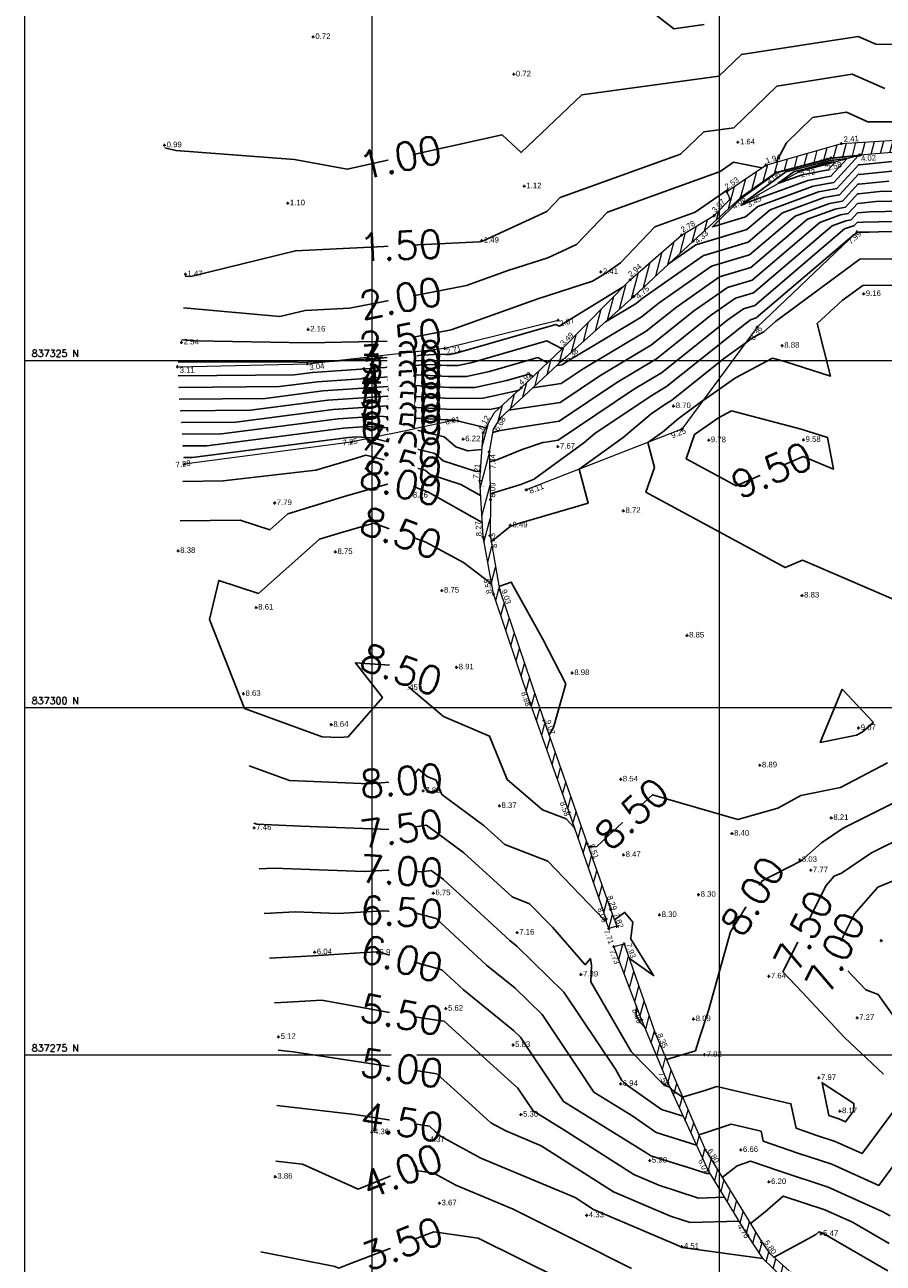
# Model space of a CAD drawing. Header units: metres. Extents: x 560229 to 560896, y 835884 to 837467.
# Tile 5 of 7: x 560700 to 560762, y 837260 to 837349. Entities that reach past the tile are written whole.
import ezdxf
from ezdxf.lldxf.tags import DXFTag

# ---------------------------------------------------------------- set-up
doc = ezdxf.new("R2010")
doc.units = ezdxf.units.M
doc.header["$PDMODE"] = 2
doc.header["$PDSIZE"] = 0.1
doc.layers.add('Bank Bottom', color=7, linetype='Continuous', lineweight=9, true_color=0xffa500)
doc.layers.add('Bank Top', color=7, linetype='Continuous', lineweight=9, true_color=0xc7c074)
for name, color, linetype, lineweight in [('Contour_Line', 8, 'Continuous', 9), ('Contour_Text', 8, 'Continuous', 9), ('Elev Surface', 5, 'Continuous', 9), ('Grid', 8, 'Continuous', 9), ('Topo_Point', 7, 'Continuous', 9), ('Wall', 7, 'Continuous', 9), ('Wall_Hatch', 6, 'Continuous', 9)]:
    doc.layers.add(name, color=color, linetype=linetype, lineweight=lineweight)
doc.styles.add('0.3mm', font='micross.ttf', dxfattribs={"height": 0.5})
doc.styles.get("Standard").update_dxf_attribs({"font": 'simplex.shx'})
tags = doc.linetypes.add('Dashed 3-1', pattern=[2, 1.5, -0.5]).pattern_tags.tags
tags[6:7] = [DXFTag(74, 4), DXFTag(75, 0), DXFTag(340, '0'), DXFTag(46, 1.0), DXFTag(50, 0.0), DXFTag(44, 0.0), DXFTag(45, 0.0)]
tags[4:5] = [DXFTag(74, 4), DXFTag(75, 0), DXFTag(340, '0'), DXFTag(46, 1.0), DXFTag(50, 0.0), DXFTag(44, 0.0), DXFTag(45, 0.0)]

msp = doc.modelspace()

# ---------------------------------------------------------------- hatches: boundary and pattern name
at = {"layer": 'Wall_Hatch'}
h = msp.add_hatch(dxfattribs=at)
h.set_pattern_fill('ANSI31', color=256, scale=0.2, angle=30)
h.paths.add_polyline_path([(560742.609, 837284.26), (560742.03, 837284.112), (560741.791, 837284.749), (560741.838, 837284.806), (560739.168, 837292.476), (560736.383, 837300.345), (560733.734, 837308.184), (560732.981, 837312.29), (560732.742, 837316.362), (560732.992, 837319.787), (560733.773, 837321.233), (560735.724, 837323.016), (560738.687, 837325.841), (560743.561, 837330.794), (560747.26, 837334.015), (560749.618, 837335.419), (560750.769, 837336.608), (560750.533, 837337.148), (560753.336, 837339.062), (560758.789, 837340.618), (560763.46, 837340.896), (560769.969, 837340.225), (560773.393, 837339.252), (560776.987, 837337.552), (560781.778, 837333.927), (560786.978, 837328.228), (560789.581, 837324.35), (560792.188, 837319.415), (560794.623, 837313.165), (560796.157, 837307.138), (560796.115, 837303.132), (560795.334, 837292.841), (560794.258, 837279.322), (560792.702, 837271.547), (560790.91, 837267.435), (560787.294, 837263.484), (560786.727, 837263.44), (560780.851, 837260.89), (560775.009, 837258.526), (560767.96, 837257.378), (560761.388, 837257.068), (560758.574, 837257.406), (560754.534, 837258.975), (560753.129, 837260.311), (560752.031, 837262.008), (560749.178, 837266.712), (560746.275, 837273.011), (560744.395, 837277.559), (560742.389, 837282.799), (560743.139, 837283.004), (560745.37, 837276.56), (560748.967, 837268.183), (560753.033, 837261.533), (560753.625, 837260.7), (560755.007, 837259.469), (560757.473, 837258.42), (560759.139, 837257.738), (560763.907, 837257.66), (560769.858, 837258.207), (560774.889, 837259.098), (560782.035, 837261.806), (560788.446, 837265.65), (560790.145, 837267.69), (560791.959, 837271.732), (560793.302, 837278.131), (560794.032, 837284.913), (560794.087, 837289.891), (560794.508, 837295.265), (560795.299, 837300.268), (560795.388, 837307), (560793.702, 837314.369), (560790.621, 837321.29), (560788.845, 837324.444), (560784.02, 837330.664), (560780.741, 837333.815), (560776.729, 837336.894), (560774.686, 837337.91), (560770.424, 837339.347), (560766.918, 837339.745), (560763.533, 837340.052), (560760.131, 837339.784), (560757.998, 837339.55), (560754.081, 837338.532), (560751.54, 837336.72), (560748.095, 837333.579), (560743.822, 837329.602), (560738.696, 837325.008), (560734.18, 837320.826), (560733.717, 837320.037), (560733.422, 837318.406), (560733.513, 837314.987), (560733.483, 837312.382), (560734.156, 837308.501), (560737.352, 837299.11), (560740.471, 837290.218), (560742.158, 837285.5)])

# ---------------------------------------------------------------- linework, layer by layer
at = {"layer": 'Bank Bottom', "linetype": 'Dashed 3-1', "ltscale": 4}
msp.add_lwpolyline([(560751.771, 837336.333), (560755.731, 837338.604), (560757.639, 837339.089), (560760.046, 837339.767)], dxfattribs=at)
at = {"layer": 'Contour_Line', "linetype": 'Continuous', "lineweight": -3}
for points in [[(560748.89, 837349.176), (560746.71, 837348.877), (560740.207, 837353.946)], [(560767.307, 837347.682), (560761.241, 837347.77), (560759.976, 837348.326), (560751.57, 837347.021), (560749.955, 837345.461), (560740.098, 837344.107), (560735.722, 837339.957), (560734.352, 837341.245), (560723.208, 837338.756), (560719.411, 837339.464), (560710.864, 837340.112), (560710.089, 837340.299)], [(560761.893, 837344.566), (560759.555, 837345.593), (560754.13, 837344.75), (560751.02, 837341.745), (560748.864, 837341.449), (560747.181, 837339.853), (560738.54, 837336.733), (560737.574, 837335.725), (560732.98, 837333.606), (560732.927, 837333.588), (560732.927, 837333.588), (560732.865, 837333.566), (560732.865, 837333.566), (560732.701, 837333.534), (560719.483, 837332.886), (560711.945, 837331.033), (560711.553, 837331.068)], [(560762.766, 837342.165), (560760.736, 837342.161), (560760.732, 837342.158), (560759.134, 837342.859), (560756.69, 837342.48), (560754.811, 837340.664), (560754.066, 837339.271)], [(560753.038, 837338.859), (560751.001, 837339.271), (560750.037, 837338.592), (560741.946, 837335.671), (560739.708, 837333.336), (560737.639, 837332.382), (560734.921, 837331.511), (560734.92, 837331.513), (560731.779, 837330.384), (560731.78, 837330.386), (560723.379, 837328.759), (560720.175, 837328.602), (560718.347, 837328.153), (560711.425, 837328.775)], [(560763.109, 837339.378), (560760.099, 837339.08), (560760.026, 837339.099), (560758.435, 837337.364), (560757.134, 837337.127), (560753.649, 837335.848), (560751.973, 837334.419), (560748.285, 837333.325), (560748.285, 837333.325), (560746.396, 837331.998)], [(560762.646, 837338.641), (560760.068, 837338.386), (560760.005, 837338.402), (560758.642, 837336.916), (560757.527, 837336.713), (560754.541, 837335.617), (560752.069, 837333.509), (560748.859, 837332.557), (560748.858, 837332.558), (560744.436, 837329.45), (560744.004, 837329.104), (560744.004, 837329.103), (560741.788, 837327.779), (560741.773, 837327.765), (560741.772, 837327.765)], [(560750.688, 837337.254), (560750.562, 837337.28), (560748.257, 837335.658), (560745.352, 837334.61), (560742.87, 837332.019), (560742.88, 837332.024), (560741.814, 837331.279), (560740.859, 837330.697), (560736.915, 837329.434), (560736.912, 837329.437), (560730.693, 837327.201), (560730.695, 837327.206), (560726.481, 837326.39), (560720.379, 837326.272), (560720.379, 837326.27), (560712.245, 837326.396), (560711.296, 837326.481)], [(560766.239, 837337.258), (560761.721, 837337.168), (560761.721, 837337.169), (560760.005, 837336.999), (560759.963, 837337.009), (560759.056, 837336.021), (560758.314, 837335.885), (560756.327, 837335.156), (560752.262, 837331.69), (560750.006, 837331.021), (560750.004, 837331.024), (560746.897, 837328.839), (560744.732, 837327.107), (560744.732, 837327.106), (560740.19, 837324.393), (560738.606, 837323.326), (560736.549, 837323.019), (560736.54, 837323.012)], [(560762.184, 837337.905), (560760.036, 837337.693), (560759.984, 837337.706), (560758.849, 837336.469), (560757.921, 837336.299), (560755.434, 837335.387), (560752.166, 837332.6), (560749.433, 837331.789), (560749.431, 837331.791), (560745.667, 837329.145), (560744.368, 837328.105), (560744.368, 837328.104), (560738.985, 837324.889), (560738.679, 837324.683), (560738.28, 837324.623), (560738.266, 837324.61)], [(560766.93, 837336.545), (560761.258, 837336.432), (560761.258, 837336.432), (560759.973, 837336.305), (560759.942, 837336.313), (560759.262, 837335.573), (560758.707, 837335.471), (560757.219, 837334.925), (560752.358, 837330.78), (560750.58, 837330.253), (560750.577, 837330.257), (560748.127, 837328.534), (560745.096, 837326.108), (560745.096, 837326.108), (560741.395, 837323.897), (560738.534, 837321.97), (560734.817, 837321.416), (560734.815, 837321.414)], [(560767.621, 837335.831), (560760.795, 837335.695), (560760.795, 837335.696), (560759.941, 837335.611), (560759.921, 837335.617), (560759.469, 837335.125), (560759.1, 837335.057), (560758.112, 837334.695), (560752.454, 837329.871), (560751.154, 837329.485), (560751.151, 837329.489), (560749.357, 837328.229), (560745.46, 837325.11), (560745.46, 837325.109), (560742.601, 837323.401), (560738.461, 837320.614), (560735.521, 837320.176), (560734.086, 837319.939), (560733.675, 837319.803)], [(560768.311, 837335.118), (560760.332, 837334.959), (560760.333, 837334.96), (560759.91, 837334.918), (560759.9, 837334.92), (560759.676, 837334.677), (560759.494, 837334.644), (560759.004, 837334.464), (560752.55, 837328.961), (560751.728, 837328.717), (560751.724, 837328.722), (560750.588, 837327.924), (560745.824, 837324.111), (560745.824, 837324.111), (560743.806, 837322.905), (560738.389, 837319.258), (560737.643, 837319.147), (560737.278, 837319.087), (560735.793, 837318.594), (560733.969, 837317.848), (560733.441, 837317.688)], [(560769.002, 837334.404), (560761.443, 837334.254), (560761.456, 837334.254), (560760.071, 837334.2), (560759.883, 837334.198), (560759.681, 837334.049), (560759.679, 837334.047), (560759.685, 837334.053), (560752.646, 837328.051), (560752.302, 837327.949), (560752.297, 837327.955), (560751.818, 837327.618), (560746.188, 837323.113), (560746.188, 837323.113), (560745.011, 837322.409), (560741.034, 837319.732), (560740.23, 837319.056), (560736.677, 837316.477), (560736.662, 837316.458), (560735.712, 837316.069), (560733.502, 837315.399)], [(560769.334, 837332.376), (560760.095, 837332.295), (560754.019, 837327.802), (560753.187, 837327.045), (560752.381, 837326.618), (560751.885, 837326.27), (560751.882, 837326.267), (560750.286, 837325.103), (560746.552, 837322.114), (560746.552, 837322.114), (560746.216, 837321.913), (560745.08, 837321.148), (560743.057, 837319.449), (560739.906, 837317.162), (560740.546, 837314.722), (560735.302, 837313.174), (560734.933, 837313.042), (560733.562, 837311.929), (560733.557, 837311.955)], [(560743.057, 837330.283), (560738.453, 837327.469), (560738.453, 837327.466), (560738.453, 837327.468), (560738.223, 837327.589), (560730.961, 837325.494), (560730.961, 837325.494), (560730.588, 837325.413), (560730.294, 837325.412), (560730.293, 837325.413), (560729.808, 837325.439), (560721.551, 837324.884), (560720.355, 837324.861), (560720.354, 837324.857), (560719.649, 837324.868), (560711.057, 837324.886), (560711.056, 837324.884), (560711.054, 837324.886)], [(560762.547, 837330.412), (560760.307, 837330.392), (560758.834, 837329.303), (560757.025, 837327.655), (560757.977, 837323.871), (560754.775, 837324.897), (560753.808, 837325.152), (560753.808, 837325.152), (560751.148, 837323.743), (560748.818, 837322.114), (560748.808, 837322.101), (560747.019, 837320.795), (560745.884, 837319.841), (560744.84, 837319.084), (560745.311, 837317.286), (560744.704, 837315.52), (560754.736, 837310.082), (560755.961, 837310.621), (560759.211, 837309.228), (560765.279, 837306.614)], [(560743.786, 837329.767), (560743.786, 837329.767), (560743.786, 837329.767), (560743.786, 837329.767), (560743.785, 837329.766)], [(560738.666, 837325.821), (560737.572, 837326.398), (560732.202, 837324.849), (560732.201, 837324.849), (560731.187, 837324.626), (560730.387, 837324.624), (560730.387, 837324.625), (560729.066, 837324.696), (560720.696, 837324.133), (560720.696, 837324.132), (560719.387, 837323.963), (560711.046, 837323.891), (560711.045, 837323.891), (560711.045, 837323.89), (560711.044, 837323.891)], [(560737.63, 837324.833), (560737.63, 837324.833), (560736.921, 837325.207), (560733.443, 837324.203), (560733.442, 837324.204), (560731.786, 837323.84), (560730.481, 837323.837), (560730.481, 837323.837), (560728.323, 837323.953), (560721.069, 837323.465), (560721.069, 837323.464), (560718.34, 837323.112), (560711.102, 837323.049), (560711.102, 837323.05), (560711.102, 837323.049), (560711.101, 837323.049)], [(560736.596, 837323.847), (560736.594, 837323.845), (560736.27, 837324.016), (560734.684, 837323.558), (560734.682, 837323.558), (560732.385, 837323.054), (560730.575, 837323.049), (560730.574, 837323.05), (560727.581, 837323.21), (560721.442, 837322.797), (560721.442, 837322.796), (560717.293, 837322.261), (560711.159, 837322.208), (560711.159, 837322.208), (560711.158, 837322.207), (560711.158, 837322.208)], [(560735.654, 837322.916), (560735.511, 837322.822), (560735.512, 837322.823), (560732.985, 837322.268), (560730.668, 837322.261), (560730.668, 837322.262), (560726.838, 837322.467), (560721.815, 837322.129), (560721.815, 837322.128), (560716.246, 837321.41), (560711.215, 837321.366), (560711.215, 837321.367), (560711.215, 837321.366), (560711.215, 837321.366)], [(560734.19, 837321.614), (560734.189, 837321.614), (560734.19, 837321.614), (560733.584, 837321.481), (560730.762, 837321.474), (560730.762, 837321.474), (560726.096, 837321.724), (560722.188, 837321.461), (560722.188, 837321.461), (560715.199, 837320.559), (560711.272, 837320.525), (560711.272, 837320.525), (560711.272, 837320.525), (560711.271, 837320.525)], [(560733.191, 837320.154), (560730.947, 837320.686), (560730.855, 837320.686), (560730.855, 837320.686), (560725.353, 837320.981), (560722.56, 837320.793), (560722.561, 837320.793), (560714.152, 837319.708), (560711.329, 837319.683), (560711.328, 837319.684), (560711.328, 837319.684), (560711.328, 837319.684)], [(560732.905, 837318.591), (560731.885, 837318.495), (560731.031, 837318.773), (560730.186, 837319.494), (560727.952, 837320.058), (560727.955, 837320.059), (560724.611, 837320.238), (560722.933, 837320.125), (560722.933, 837320.125), (560713.105, 837318.857), (560711.385, 837318.842), (560711.385, 837318.843), (560711.385, 837318.842), (560711.385, 837318.842)], [(560732.808, 837317.092), (560732.791, 837317.032), (560732.484, 837317.003), (560730.106, 837317.78), (560729.501, 837318.296), (560724.988, 837319.435), (560724.989, 837319.435), (560723.868, 837319.495), (560723.306, 837319.457), (560723.306, 837319.457), (560712.058, 837318.006), (560711.442, 837318), (560711.441, 837318.001), (560711.441, 837318.001), (560711.441, 837318.001)], [(560732.806, 837315.265), (560732.806, 837315.261), (560731.387, 837316.065), (560729.181, 837316.786), (560728.816, 837317.097), (560724.547, 837318.174), (560724.554, 837318.168), (560723.304, 837317.802), (560720.944, 837317.089), (560720.955, 837317.099), (560714.286, 837316.322), (560711.386, 837316.28), (560711.386, 837316.283), (560711.378, 837316.28)], [(560732.919, 837313.341), (560732.92, 837313.332), (560729.011, 837315.545), (560728.256, 837315.792), (560728.131, 837315.898), (560726.671, 837316.267), (560726.673, 837316.265), (560722.924, 837315.167), (560718.941, 837313.964), (560717.643, 837312.808), (560715.512, 837313.509), (560711.188, 837313.447), (560711.188, 837313.448), (560711.184, 837313.447)], [(560732.996, 837315.909), (560732.993, 837315.914), (560732.993, 837315.914), (560732.992, 837315.914)], [(560733.598, 837308.926), (560733.598, 837308.926), (560733.6, 837308.917), (560731.563, 837310.442), (560728.875, 837311.924), (560725.119, 837313.286), (560722.543, 837312.532), (560721.216, 837312.131), (560716.829, 837308.223), (560713.966, 837309.165), (560713.293, 837306.354), (560715.823, 837299.932), (560721.402, 837297.898), (560722.654, 837297.847), (560723.279, 837297.902), (560725.735, 837300.727), (560723.799, 837303.233), (560726.265, 837303.055), (560727.543, 837302.591), (560727.486, 837301.584), (560730.124, 837299.367), (560733.455, 837297.94), (560734.725, 837294.82), (560737.259, 837292.649), (560738.958, 837291.988), (560739.538, 837291.385), (560739.582, 837291.287), (560739.592, 837291.258)], [(560737.729, 837298.036), (560738.058, 837298.566), (560738.929, 837301.719), (560737.282, 837304.92), (560735.008, 837309.042), (560734.2, 837308.754), (560734.123, 837308.692)], [(560716.155, 837295.808), (560719.052, 837294.752), (560724.776, 837294.519), (560727.633, 837294.768), (560728.335, 837295.575), (560728.958, 837295.052), (560729.603, 837294.775), (560730.02, 837293.75), (560733.072, 837291.496), (560734.549, 837290.143), (560737.644, 837288.938), (560741.692, 837284.735), (560741.753, 837284.666), (560741.801, 837284.722), (560741.801, 837284.722)], [(560740.556, 837289.982), (560740.556, 837289.982), (560740.554, 837289.987), (560741.167, 837290.004), (560743.007, 837291.739), (560745.179, 837293.725), (560751.308, 837291.94), (560754.206, 837292.77), (560755.854, 837293.685), (560758.709, 837294.252), (560762.081, 837296.04)], [(560746.183, 837274.666), (560746.184, 837274.665), (560748.264, 837275.306), (560748.554, 837276.227), (560749.218, 837278.201), (560750.79, 837283.867), (560753.064, 837287.538), (560755.866, 837288.967), (560757.342, 837290.274), (560758.902, 837291.322), (560763.261, 837293.511)], [(560716.487, 837291.684), (560716.702, 837291.606), (560719.862, 837291.477), (560726.262, 837291.24), (560726.499, 837291.253), (560726.832, 837291.235), (560728.922, 837291.54), (560731.605, 837289.558), (560735.078, 837286.376), (560736.33, 837285.889), (560737.969, 837284.187), (560740.338, 837281.498), (560740.716, 837281.939), (560740.791, 837281.447), (560740.784, 837281.441), (560740.744, 837280.269), (560743.641, 837275.24), (560743.641, 837275.238), (560745.851, 837273), (560746.213, 837272.744), (560746.215, 837272.748), (560746.427, 837272.683), (560746.547, 837272.524), (560746.548, 837272.522), (560747.342, 837271.969), (560747.347, 837271.957), (560748.941, 837272.449), (560749.796, 837272.734), (560755.136, 837271.491), (560755.504, 837269.72), (560756.93, 837269.226), (560758.331, 837268.766), (560760.265, 837267.895), (560762.536, 837270.977)], [(560761.805, 837273.618), (560758.996, 837276.249), (560755.951, 837279.528), (560754.568, 837280.984), (560757.674, 837287.199), (560758.262, 837287.873), (560758.788, 837288.091), (560760.939, 837289.538), (560763.555, 837290.851)], [(560716.858, 837288.397), (560717.923, 837288.454), (560724.414, 837288.213), (560726.131, 837288.31), (560728.547, 837288.18), (560729.243, 837288.281), (560730.138, 837287.621), (560733.083, 837284.922), (560734.904, 837283.246), (560735.401, 837282.841), (560738.806, 837279.53), (560742.506, 837273.972), (560742.968, 837273.169), (560742.968, 837273.169), (560743.205, 837272.929), (560745.828, 837271.075), (560745.829, 837271.078), (560747.389, 837270.594)], [(560763.245, 837276.795), (560761.408, 837279.363), (560760.535, 837279.697), (560758.214, 837282.142), (560759.719, 837285.153), (560761.395, 837287.073), (560762.894, 837287.698)], [(560717.231, 837285.182), (560719.456, 837285.301), (560722.566, 837285.186), (560725.763, 837285.368), (560728.083, 837285.242), (560729.604, 837284.812), (560733.239, 837281.467), (560735.29, 837279.797), (560737.239, 837277.902), (560739.817, 837274.03), (560740.961, 837272.328), (560743.772, 837270.586), (560745.443, 837269.406), (560745.443, 837269.407), (560748.352, 837268.506)], [(560742.44, 837284.725), (560742.438, 837284.73), (560743.156, 837285.249), (560743.169, 837285.272), (560743.75, 837284.565), (560743.763, 837284.568), (560743.621, 837283.397), (560743.597, 837283.377), (560745.249, 837280.716), (560743.496, 837281.973)], [(560717.605, 837281.968), (560720.752, 837282.136), (560724.483, 837282.373), (560725.394, 837282.425), (560725.44, 837282.422), (560730.004, 837281.133), (560731.574, 837279.688), (560735.179, 837276.754), (560735.673, 837276.273), (560736.327, 837275.29), (560738.773, 837271.653), (560744.779, 837267.934), (560745.057, 837267.737), (560745.057, 837267.737), (560747.442, 837266.998), (560747.449, 837266.997), (560749.093, 837266.465), (560749.324, 837266.472), (560749.325, 837266.47)], [(560717.978, 837278.753), (560719.337, 837278.826), (560721.374, 837278.955), (560727.417, 837277.85), (560729.801, 837277.489), (560730.181, 837277.429), (560733.75, 837274.175), (560735.495, 837272.6), (560736.585, 837270.979), (560738.8, 837269.607), (560743.824, 837266.398), (560745.642, 837265.621), (560748.485, 837264.702), (560750.365, 837264.755), (560750.366, 837264.754)], [(560744.027, 837278.522), (560744.027, 837278.522), (560744.004, 837277.849), (560744.314, 837277.311), (560744.313, 837277.307), (560744.633, 837276.984), (560744.632, 837276.986)], [(560718.099, 837274.982), (560718.106, 837275)], [(560718.24, 837275.351), (560719.323, 837275.226), (560727.686, 837273.961), (560729.652, 837273.65), (560731.641, 837271.836), (560733.541, 837270.122), (560734.63, 837269.534), (560737.173, 837268.466), (560742.378, 837265.141), (560746.471, 837263.393), (560747.878, 837262.938), (560751.406, 837263.038), (560751.406, 837263.038)], [(560718.148, 837271.353), (560723.742, 837270.71), (560725.572, 837270.433), (560729.123, 837269.871), (560729.533, 837269.497), (560729.925, 837269.143), (560732.831, 837267.577), (560739.612, 837264.728), (560740.932, 837263.884), (560740.932, 837263.884)], [(560748.508, 837269.253), (560748.509, 837269.25), (560748.96, 837269.388), (560750.832, 837270.014), (560752.994, 837269.511), (560753.143, 837268.794), (560755.634, 837267.932), (560758.08, 837267.128), (560761.457, 837265.608), (560763.109, 837267.85)], [(560718.057, 837267.356), (560719.977, 837267.135), (560723.986, 837265.345), (560727.518, 837266.775), (560729.439, 837266.478), (560731.032, 837265.619), (560735.143, 837263.892), (560739.697, 837261.625), (560743.664, 837259.623)], [(560750.191, 837266.181), (560750.191, 837266.181), (560750.196, 837266.174), (560751.275, 837267.017), (560752.24, 837267.364), (560754.337, 837266.638), (560757.828, 837265.49), (560761.716, 837263.74), (560762.29, 837263.408)], [(560752.21, 837262.879), (560752.21, 837262.879), (560752.222, 837262.859), (560753.296, 837263.698), (560754.587, 837264.836), (560757.577, 837263.853), (560759.577, 837262.952), (560762.202, 837261.431)], [(560740.932, 837263.884), (560746.902, 837261.335), (560747.211, 837261.179), (560747.271, 837261.136), (560747.319, 837261.137), (560751.335, 837260.587), (560753.105, 837260.347)], [(560716.993, 837260.818), (560722.312, 837259.781), (560722.605, 837259.65), (560723.318, 837259.938), (560729.444, 837262.271), (560732.621, 837261.81), (560738.57, 837258.849), (560740.118, 837258.068), (560746.207, 837253.749), (560750.138, 837253.791), (560751.012, 837252.986), (560755.182, 837250.125), (560756.639, 837247.528), (560760.082, 837245.493), (560762.325, 837244.982), (560762.325, 837244.982)], [(560753.923, 837260.434), (560753.927, 837260.431), (560756.341, 837261.744), (560756.921, 837262.064), (560757.156, 837262.271), (560757.325, 837262.215), (560757.438, 837262.164), (560762.113, 837259.454)]]:
    msp.add_lwpolyline(points, dxfattribs=at)
for points in [[(560749.486, 837334.621), (560749.483, 837334.619), (560751.877, 837335.329), (560752.756, 837336.078), (560756.741, 837337.541), (560758.228, 837337.812), (560760.013, 837339.758), (560760.007, 837339.756), (560760.007, 837339.756), (560757.977, 837339.523), (560757.977, 837339.523), (560757.853, 837339.49), (560754.154, 837338.535), (560754.153, 837338.535), (560753.86, 837338.321), (560751.57, 837336.67), (560751.57, 837336.67), (560749.486, 837334.621)], [(560751.563, 837336.177), (560751.557, 837336.172), (560751.781, 837336.239), (560751.864, 837336.309), (560756.348, 837337.955), (560758.021, 837338.26), (560759.18, 837339.523), (560759.176, 837339.522), (560759.173, 837339.521), (560757.858, 837339.37), (560757.858, 837339.371), (560757.024, 837339.144), (560754.77, 837338.562), (560754.768, 837338.562), (560751.967, 837336.519), (560751.752, 837336.365), (560751.753, 837336.364), (560751.563, 837336.177)], [(560756.195, 837338.798), (560755.386, 837338.589), (560755.382, 837338.588), (560754.195, 837337.723), (560755.954, 837338.368), (560757.814, 837338.708), (560758.346, 837339.288), (560758.345, 837339.288), (560758.339, 837339.286), (560757.739, 837339.217), (560757.74, 837339.218), (560756.195, 837338.798)], [(560750.869, 837321.375), (560749.915, 837320.869), (560748.2, 837319.67), (560748.204, 837319.668), (560747.601, 837317.917), (560751.203, 837315.965), (560756.031, 837318.088), (560758.202, 837317.158), (560757.771, 837319.447), (560755.867, 837320.057), (560750.869, 837321.375)], [(560758.823, 837301.322), (560757.248, 837297.494), (560759.851, 837298.012), (560760.265, 837298.231), (560761.076, 837298.926), (560758.823, 837301.322)], [(560758.582, 837270.403), (560759.073, 837270.182), (560759.65, 837270.964), (560759.66, 837271.507), (560757.378, 837272.993), (560757.865, 837270.645), (560758.227, 837270.52), (560758.582, 837270.403)]]:
    msp.add_lwpolyline(points, close=True, dxfattribs=at)
at = {"layer": 'Grid'}
for p, q in [((560725, 837200), (560725, 837375)), ((560750, 837200), (560750, 837375)), ((560700, 837325), (560825, 837325)), ((560700, 837300), (560825, 837300)), ((560700, 837275), (560825, 837275))]:
    msp.add_line(p, q, dxfattribs=at)
at = {"layer": 'Grid', "flags": 128}
msp.add_lwpolyline([(560825, 837375), (560825, 837200), (560700, 837200), (560700, 837375)], close=True, dxfattribs=at)
at = {"layer": 'Topo_Point'}
for p in [(560720.762, 837348.287), (560735.189, 837345.596), (560751.318, 837340.705), (560710.058, 837340.492), (560758.789, 837340.618), (560760.046, 837339.767), (560760.131, 837339.784), (560753.336, 837339.062), (560757.639, 837339.089), (560757.998, 837339.55), (560754.081, 837338.532), (560755.731, 837338.604), (560735.951, 837337.54), (560750.533, 837337.148), (560718.929, 837336.313), (560750.769, 837336.608), (560751.54, 837336.72), (560751.771, 837336.333), (560749.618, 837335.419), (560732.887, 837333.63), (560747.26, 837334.015), (560748.095, 837333.579), (560759.879, 837334.238), (560711.561, 837331.206), (560741.459, 837331.378), (560743.561, 837330.794), (560743.822, 837329.602), (560760.375, 837329.783), (560738.391, 837327.897), (560752.715, 837327.396), (560720.396, 837327.231), (560711.286, 837326.298), (560730.239, 837325.87), (560738.687, 837325.841), (560754.513, 837326.059), (560720.353, 837324.748), (560738.696, 837325.008), (560711.001, 837324.546), (560735.724, 837323.016), (560746.698, 837321.715), (560730.857, 837320.669), (560734.18, 837320.826), (560731.549, 837319.33), (560732.992, 837319.787), (560747.285, 837320.036), (560756.042, 837319.283), (560723.494, 837319.12), (560733.422, 837318.406), (560738.364, 837318.797), (560749.224, 837319.26), (560711.473, 837317.53), (560732.742, 837316.362), (560727.775, 837315.275), (560733.513, 837314.987), (560736.095, 837315.678), (560717.985, 837314.734), (560743.081, 837314.177), (560734.948, 837313.128), (560732.981, 837312.29), (560733.483, 837312.382), (560711.037, 837311.293), (560722.353, 837311.215), (560730.021, 837308.434), (560733.734, 837308.184), (560734.156, 837308.501), (560755.937, 837308.082), (560716.65, 837307.214), (560747.66, 837305.204), (560731.08, 837302.906), (560739.398, 837302.496), (560715.737, 837301.004), (560727.048, 837301.423), (560736.383, 837300.345), (560722.06, 837298.779), (560737.352, 837299.11), (560760.011, 837298.538), (560752.905, 837295.854), (560742.891, 837294.841), (560728.678, 837294.016), (560734.158, 837292.93), (560726.558, 837291.724), (560739.168, 837292.476), (560758.046, 837292.072), (560716.514, 837291.354), (560750.899, 837290.936), (560740.471, 837290.218), (560743.094, 837289.412), (560755.774, 837289.053), (560756.57, 837288.304), (560729.404, 837286.652), (560748.492, 837286.539), (560742.158, 837285.5), (560741.791, 837284.749), (560741.838, 837284.806), (560745.686, 837285.081), (560735.437, 837283.815), (560742.03, 837284.112), (560742.609, 837284.26), (560742.389, 837282.799), (560743.139, 837283.004), (560761.641, 837283.23), (560720.865, 837282.401), (560725.387, 837282.366), (560740.027, 837280.801), (560753.547, 837280.66), (560730.308, 837278.336), (560744.395, 837277.559), (560748.136, 837277.586), (560759.9, 837277.667), (560745.37, 837276.56), (560718.262, 837276.31), (560735.141, 837275.719), (560748.925, 837275.019), (560742.887, 837272.921), (560746.275, 837273.011), (560757.15, 837273.352), (560735.71, 837270.709), (560758.668, 837270.96), (560724.98, 837269.445), (560728.985, 837268.889), (560748.967, 837268.183), (560751.537, 837268.165), (560744.98, 837267.403), (560749.178, 837266.712), (560718.031, 837266.237), (560753.559, 837265.862), (560729.844, 837264.327), (560740.441, 837263.457), (560752.031, 837262.008), (560753.033, 837261.533), (560757.31, 837262.117), (560747.282, 837261.21)]:
    msp.add_point(p, dxfattribs=at)

# ---------------------------------------------------------------- texts
at = {"layer": 'Elev Surface', "style": '0.3mm'}
for s, p in [('0.72', (560720.912, 837348.137)), ('0.72', (560735.339, 837345.446)), ('1.64', (560751.468, 837340.555)), ('0.99', (560710.208, 837340.342)), ('1.12', (560736.101, 837337.39)), ('1.10', (560719.079, 837336.163)), ('1.49', (560733.037, 837333.48)), ('1.47', (560711.711, 837331.056)), ('2.41', (560741.609, 837331.228)), ('9.16', (560760.525, 837329.633)), ('2.16', (560720.546, 837327.081)), ('2.54', (560711.436, 837326.148)), ('8.88', (560754.663, 837325.909)), ('8.70', (560746.848, 837321.565)), ('6.22', (560731.699, 837319.18)), ('9.78', (560749.374, 837319.11)), ('9.58', (560756.192, 837319.133)), ('7.67', (560738.514, 837318.647)), ('7.79', (560718.135, 837314.584)), ('8.26', (560727.925, 837315.125)), ('8.72', (560743.231, 837314.027)), ('8.49', (560735.098, 837312.978)), ('8.38', (560711.187, 837311.143)), ('8.75', (560722.503, 837311.065)), ('8.75', (560730.171, 837308.284)), ('8.83', (560756.087, 837307.932)), ('8.61', (560716.8, 837307.064)), ('8.85', (560747.81, 837305.054)), ('8.91', (560731.23, 837302.756)), ('8.98', (560739.548, 837302.346)), ('8.45', (560727.198, 837301.273)), ('8.63', (560715.887, 837300.854)), ('8.64', (560722.21, 837298.629)), ('9.07', (560760.161, 837298.388)), ('8.89', (560753.055, 837295.704)), ('8.54', (560743.041, 837294.691)), ('7.88', (560728.828, 837293.866)), ('8.37', (560734.308, 837292.78)), ('7.58', (560726.708, 837291.574)), ('8.21', (560758.196, 837291.922)), ('7.46', (560716.664, 837291.204)), ('8.40', (560751.049, 837290.786)), ('8.47', (560743.244, 837289.262)), ('8.03', (560755.924, 837288.903)), ('7.77', (560756.72, 837288.154)), ('6.75', (560729.554, 837286.502)), ('8.30', (560748.642, 837286.389)), ('8.30', (560745.836, 837284.931)), ('7.16', (560735.587, 837283.665)), ('6.04', (560721.015, 837282.251)), ('5.99', (560725.537, 837282.216)), ('7.39', (560740.177, 837280.651)), ('7.64', (560753.697, 837280.51)), ('5.62', (560730.458, 837278.186)), ('8.09', (560748.286, 837277.436)), ('7.27', (560760.05, 837277.517)), ('5.12', (560718.412, 837276.16)), ('5.83', (560735.291, 837275.569)), ('7.92', (560749.075, 837274.869)), ('6.94', (560743.037, 837272.771)), ('7.97', (560757.3, 837273.202)), ('5.30', (560735.86, 837270.559)), ('8.17', (560758.818, 837270.81)), ('4.36', (560725.13, 837269.295)), ('4.37', (560729.135, 837268.739)), ('5.90', (560745.13, 837267.253)), ('6.66', (560751.687, 837268.015)), ('3.86', (560718.181, 837266.087)), ('6.20', (560753.709, 837265.712)), ('3.67', (560729.994, 837264.177)), ('4.33', (560740.591, 837263.307)), ('5.47', (560757.46, 837261.967)), ('4.51', (560747.432, 837261.06))]:
    msp.add_text(s, height=0.4, dxfattribs=at).set_placement(p)
for s, rotation, p in [('2.41', 3.40588, (560758.951, 837340.717)), ('1.94', 15.91898, (560753.388, 837339.168)), ('4.09', 14.57541, (560757.205, 837339.039)), ('2.58', 15.74466, (560757.789, 837338.639)), ('4.02', 4.5158, (560760.196, 837339.317)), ('2.53', 34.32901, (560750.54, 837337.284)), ('4.06', 35.48836, (560753.553, 837337.679)), ('2.72', 14.26293, (560755.881, 837338.154)), ('3.07', 45.93299, (560749.684, 837335.607)), ('4.08', 42.359, (560751.107, 837335.854)), ('3.45', 29.83335, (560752.117, 837335.995)), ('2.78', 30.77745, (560747.362, 837334.19)), ('4.33', 42.94025, (560748.438, 837333.357)), ('7.99', 43.68225, (560759.464, 837333.317)), ('2.94', 41.0425, (560743.626, 837330.981)), ('4.75', 41.86557, (560744.187, 837329.387)), ('2.87', 13.96236, (560738.541, 837327.447)), ('8.36', 53.57905, (560752.464, 837326.398)), ('3.49', 45.4649, (560738.765, 837326.016)), ('2.71', 13.96236, (560730.389, 837325.42)), ('5.38', 47.32258, (560739.145, 837324.844)), ('3.04', 6.47514, (560720.503, 837324.298)), ('3.11', 1.23782, (560711.151, 837324.096)), ('4.92', 43.63476, (560735.766, 837323.18)), ('6.01', 11.87816, (560730.298, 837320.363)), ('6.12', 61.65486, (560732.971, 837319.935)), ('6.68', 60.80438, (560734.106, 837319.847)), ('7.25', 7.53627, (560722.902, 837318.87)), ('9.25', 21.28057, (560746.609, 837319.379)), ('7.28', 7.53627, (560710.881, 837317.279)), ('7.34', 91.52045, (560733.893, 837317.176)), ('7.21', 82.57126, (560732.648, 837316.452)), ('8.09', 89.33299, (560733.861, 837315.12)), ('8.11', 21.28057, (560736.387, 837315.39)), ('8.27', 93.36751, (560732.891, 837312.347)), ('8.43', 99.84251, (560734.009, 837311.524)), ('8.55', 100.39016, (560733.628, 837308.233)), ('9.03', -71.20405, (560734.291, 837308.438)), ('8.88', 288.67526, (560735.714, 837301.073)), ('9.07', -70.67048, (560737.449, 837299.034)), ('8.58', 289.48939, (560738.499, 837293.162)), ('8.51', -70.33223, (560740.592, 837290.101)), ('8.29', -69.84128, (560741.891, 837286.384)), ('8.06', 289.18903, (560741.205, 837285.524)), ('7.82', -69.84128, (560742.376, 837285.111)), ('7.71', 290.59526, (560741.666, 837283.947)), ('7.93', -70.9038, (560743.265, 837282.954)), ('7.73', 290.94766, (560742.068, 837282.498)), ('8.06', 290.94766, (560743.693, 837278.238)), ('8.35', -66.75928, (560745.495, 837276.452)), ('7.58', 292.46236, (560745.571, 837273.685)), ('6.80', -58.56051, (560749.102, 837268.101)), ('6.07', 294.74429, (560748.449, 837267.393)), ('4.70', 302.52784, (560751.257, 837262.664)), ('5.80', 305.4034, (560753.183, 837261.491))]:
    msp.add_text(s, height=0.4, rotation=rotation, dxfattribs=at).set_placement(p)
at = {"layer": 'Grid'}
for s, p in [('837325 N', (560700.5, 837325.25)), ('837300 N', (560700.5, 837300.25)), ('837275 N', (560700.5, 837275.25))]:
    msp.add_text(s, height=0.5, dxfattribs=at).set_placement(p)

# ---------------------------------------------------------------- next in the draw order: texts
at = {"layer": 'Contour_Text', "linetype": 'Continuous', "lineweight": -3, "char_height": 2, "width": 1, "attachment_point": 5, "bg_fill": 3, "box_fill_scale": 1.2, "bg_fill_color": 256, "bg_fill_true_color": 13158600, "bg_fill_transparency": 0}
for s, insert, rotation in [('1.00', (560727.043, 837339.612), 12.58953), ('1.50', (560727.053, 837333.257), 2.80949), ('2.00', (560727.059, 837329.472), 10.96012), ('9.50', (560753.754, 837317.087), 23.73332), ('8.50', (560727.102, 837302.751), 340.0655), ('8.00', (560727.115, 837294.723), 4.97404), ('8.50', (560743.694, 837292.367), 42.4469), ('7.50', (560727.121, 837291.277), 8.2894), ('7.00', (560727.126, 837288.257), 356.90385), ('6.50', (560727.13, 837285.294), 356.90385), ('7.00', (560758.332, 837282.378), 63.44389), ('6.00', (560727.136, 837281.943), 344.21928), ('5.50', (560727.142, 837277.9), 349.63384), ('5.00', (560727.148, 837274.042), 351.39919), ('4.00', (560727.16, 837266.63), 22.04329), ('3.50', (560727.169, 837261.405), 20.84734)]:
    msp.add_mtext(s, dxfattribs=dict(at, insert=insert, rotation=rotation))

# ---------------------------------------------------------------- next in the draw order: texts
for s, insert, rotation in [('2.50', (560727.064, 837326.503), 10.96012), ('7.50', (560756.045, 837283.939), 63.44389), ('4.50', (560727.155, 837270.183), 351.01508)]:
    msp.add_mtext(s, dxfattribs=dict(at, insert=insert, rotation=rotation))

# ---------------------------------------------------------------- next in the draw order: linework, layer by layer
at = {"layer": 'Wall', "linetype": 'Continuous'}
msp.add_lwpolyline([(560754.534, 837258.975), (560753.129, 837260.311), (560752.031, 837262.008), (560749.178, 837266.712), (560746.275, 837273.011), (560744.395, 837277.559), (560742.389, 837282.799), (560743.139, 837283.004), (560745.37, 837276.56), (560748.967, 837268.183), (560753.033, 837261.533), (560753.625, 837260.7), (560755.007, 837259.469)], dxfattribs=at)

# ---------------------------------------------------------------- next in the draw order: texts
at = {"layer": 'Contour_Text', "linetype": 'Continuous', "lineweight": -3, "char_height": 2, "width": 1, "attachment_point": 5, "bg_fill": 3, "box_fill_scale": 1.2, "bg_fill_color": 256, "bg_fill_true_color": 13158600, "bg_fill_transparency": 0}
for s, insert, rotation in [('3.00', (560727.066, 837325.255), 3.84576), ('8.00', (560752.383, 837286.438), 58.21798)]:
    msp.add_mtext(s, dxfattribs=dict(at, insert=insert, rotation=rotation))

# ---------------------------------------------------------------- next in the draw order: linework, layer by layer
at = {"layer": 'Bank Top'}
msp.add_lwpolyline([(560787.41, 837278.488), (560788.008, 837290.553), (560791.369, 837302.588), (560790.276, 837310.019), (560787.681, 837317.202), (560782.548, 837325.666), (560777.669, 837330.271), (560769.072, 837334.332), (560759.879, 837334.238), (560752.715, 837327.396), (560747.285, 837320.036), (560736.095, 837315.678)], dxfattribs=at)
at = {"layer": 'Wall', "linetype": 'Continuous'}
for points in [[(560742.609, 837284.26), (560742.03, 837284.112), (560741.791, 837284.749), (560741.838, 837284.806), (560739.168, 837292.476), (560736.383, 837300.345), (560733.734, 837308.184), (560732.981, 837312.29), (560732.742, 837316.362), (560732.992, 837319.787), (560733.773, 837321.233), (560735.724, 837323.016), (560738.687, 837325.841), (560743.561, 837330.794), (560747.26, 837334.015), (560749.618, 837335.419), (560750.769, 837336.608), (560750.533, 837337.148), (560753.336, 837339.062), (560758.789, 837340.618), (560763.46, 837340.896)], [(560763.533, 837340.052), (560760.131, 837339.784), (560757.998, 837339.55), (560754.081, 837338.532), (560751.54, 837336.72), (560748.095, 837333.579), (560743.822, 837329.602), (560738.696, 837325.008), (560734.18, 837320.826), (560733.717, 837320.037), (560733.422, 837318.406), (560733.513, 837314.987), (560733.483, 837312.382), (560734.156, 837308.501), (560737.352, 837299.11), (560740.471, 837290.218), (560742.158, 837285.5), (560742.609, 837284.26)]]:
    msp.add_lwpolyline(points, dxfattribs=at)

# ---------------------------------------------------------------- next in the draw order: texts
at = {"layer": 'Contour_Text', "linetype": 'Continuous', "lineweight": -3, "insert": (560727.067, 837324.562), "char_height": 2, "width": 1, "attachment_point": 5, "rotation": 3.84576, "bg_fill": 3, "box_fill_scale": 1.2, "bg_fill_color": 256, "bg_fill_true_color": 13158600, "bg_fill_transparency": 0}
msp.add_mtext('3.50', dxfattribs=at)

# ---------------------------------------------------------------- next in the draw order: texts
at = {"layer": 'Contour_Text', "linetype": 'Continuous', "lineweight": -3, "insert": (560727.068, 837323.869), "char_height": 2, "width": 1, "attachment_point": 5, "rotation": 3.84576, "bg_fill": 3, "box_fill_scale": 1.2, "bg_fill_color": 256, "bg_fill_true_color": 13158600, "bg_fill_transparency": 0}
msp.add_mtext('4.00', dxfattribs=at)

# ---------------------------------------------------------------- next in the draw order: texts
at = {"layer": 'Contour_Text', "linetype": 'Continuous', "lineweight": -3, "insert": (560727.07, 837323.176), "char_height": 2, "width": 1, "attachment_point": 5, "rotation": 3.84576, "bg_fill": 3, "box_fill_scale": 1.2, "bg_fill_color": 256, "bg_fill_true_color": 13158600, "bg_fill_transparency": 0}
msp.add_mtext('4.50', dxfattribs=at)

# ---------------------------------------------------------------- next in the draw order: linework, layer by layer
at = {"layer": 'Bank Bottom', "linetype": 'Dashed 3-1', "ltscale": 4}
msp.add_lwpolyline([(560711.001, 837324.546), (560720.353, 837324.748), (560730.239, 837325.87), (560738.391, 837327.897)], dxfattribs=at)

# ---------------------------------------------------------------- next in the draw order: texts
at = {"layer": 'Contour_Text', "linetype": 'Continuous', "lineweight": -3, "insert": (560727.071, 837322.455), "char_height": 2, "width": 1, "attachment_point": 5, "rotation": 356.93346, "bg_fill": 3, "box_fill_scale": 1.2, "bg_fill_color": 256, "bg_fill_true_color": 13158600, "bg_fill_transparency": 0}
msp.add_mtext('5.00', dxfattribs=at)

# ---------------------------------------------------------------- next in the draw order: texts
at = {"layer": 'Contour_Text', "linetype": 'Continuous', "lineweight": -3, "insert": (560727.072, 837321.672), "char_height": 2, "width": 1, "attachment_point": 5, "rotation": 356.93346, "bg_fill": 3, "box_fill_scale": 1.2, "bg_fill_color": 256, "bg_fill_true_color": 13158600, "bg_fill_transparency": 0}
msp.add_mtext('5.50', dxfattribs=at)

# ---------------------------------------------------------------- next in the draw order: texts
at = {"layer": 'Contour_Text', "linetype": 'Continuous', "lineweight": -3, "insert": (560727.073, 837320.889), "char_height": 2, "width": 1, "attachment_point": 5, "rotation": 356.93346, "bg_fill": 3, "box_fill_scale": 1.2, "bg_fill_color": 256, "bg_fill_true_color": 13158600, "bg_fill_transparency": 0}
msp.add_mtext('6.00', dxfattribs=at)

# ---------------------------------------------------------------- next in the draw order: texts
at = {"layer": 'Contour_Text', "linetype": 'Continuous', "lineweight": -3, "insert": (560727.074, 837320.106), "char_height": 2, "width": 1, "attachment_point": 5, "rotation": 356.93346, "bg_fill": 3, "box_fill_scale": 1.2, "bg_fill_color": 256, "bg_fill_true_color": 13158600, "bg_fill_transparency": 0}
msp.add_mtext('6.50', dxfattribs=at)

# ---------------------------------------------------------------- next in the draw order: texts
at = {"layer": 'Contour_Text', "linetype": 'Continuous', "lineweight": -3, "insert": (560727.076, 837318.908), "char_height": 2, "width": 1, "attachment_point": 5, "rotation": 345.83384, "bg_fill": 3, "box_fill_scale": 1.2, "bg_fill_color": 256, "bg_fill_true_color": 13158600, "bg_fill_transparency": 0}
msp.add_mtext('7.00', dxfattribs=at)

# ---------------------------------------------------------------- next in the draw order: texts
at = {"layer": 'Contour_Text', "linetype": 'Continuous', "lineweight": -3, "insert": (560727.079, 837317.536), "char_height": 2, "width": 1, "attachment_point": 5, "rotation": 345.83384, "bg_fill": 3, "box_fill_scale": 1.2, "bg_fill_color": 256, "bg_fill_true_color": 13158600, "bg_fill_transparency": 0}
msp.add_mtext('7.50', dxfattribs=at)

# ---------------------------------------------------------------- next in the draw order: texts
at = {"layer": 'Contour_Text', "linetype": 'Continuous', "lineweight": -3, "insert": (560727.081, 837316.163), "char_height": 2, "width": 1, "attachment_point": 5, "rotation": 345.83384, "bg_fill": 3, "box_fill_scale": 1.2, "bg_fill_color": 256, "bg_fill_true_color": 13158600, "bg_fill_transparency": 0}
msp.add_mtext('8.00', dxfattribs=at)

# ---------------------------------------------------------------- next in the draw order: linework, layer by layer
at = {"layer": 'Bank Top'}
msp.add_lwpolyline([(560730.857, 837320.669), (560723.494, 837319.12), (560711.473, 837317.53)], dxfattribs=at)

# ---------------------------------------------------------------- next in the draw order: texts
at = {"layer": 'Contour_Text', "linetype": 'Continuous', "lineweight": -3, "insert": (560727.087, 837312.573), "char_height": 2, "width": 1, "attachment_point": 5, "rotation": 340.0655, "bg_fill": 3, "box_fill_scale": 1.2, "bg_fill_color": 256, "bg_fill_true_color": 13158600, "bg_fill_transparency": 0}
msp.add_mtext('8.50', dxfattribs=at)

doc.saveas('drawing.dxf')
